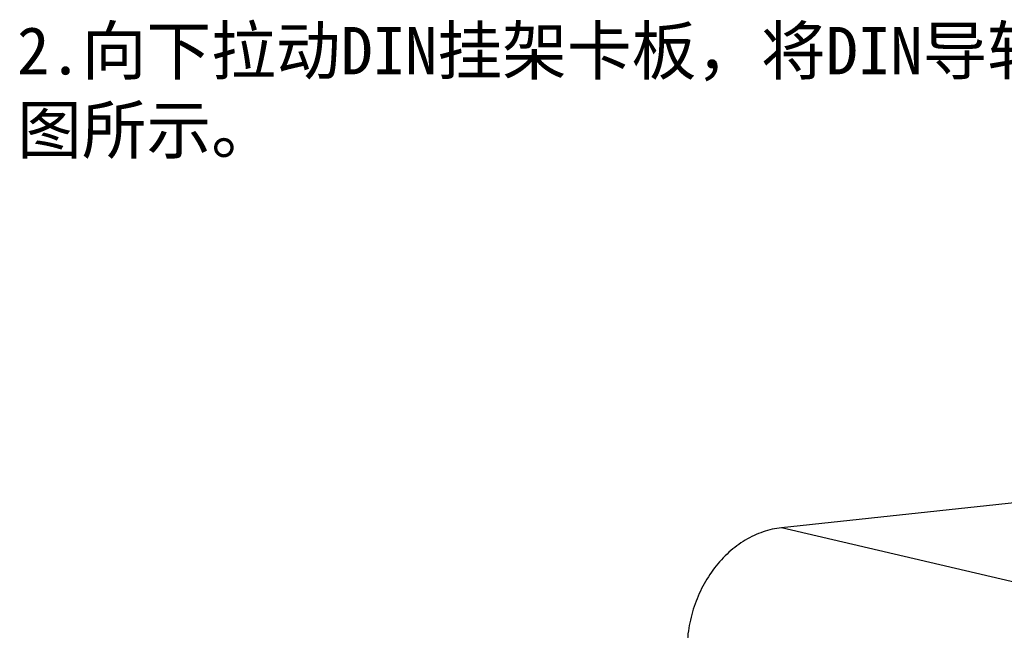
# Model space of a CAD drawing. Header units: millimetres. Extents: x 0 to 2731, y -3524 to -2222.
# Tile 206 of 221: x 2227 to 2331, y -2442 to -2378. Entities that reach past the tile are written whole.
import ezdxf

# ---------------------------------------------------------------- set-up
doc = ezdxf.new("R2010")
doc.units = ezdxf.units.MM
doc.header["$LTSCALE"] = 46.255
doc.layers.add('00_COMPONENTS', color=7, linetype='CONTINUOUS')
doc.layers.add('50_ALL_DETAILS', color=7, linetype='CONTINUOUS')
doc.styles.get("Standard").update_dxf_attribs({"font": 'simfang.ttf'})

msp = doc.modelspace()

# ---------------------------------------------------------------- linework, layer by layer
at = {"layer": '00_COMPONENTS', "color": 7}
msp.add_line((2416.882, -2419.95), (2307.155, -2431.618), dxfattribs=at)
at = {"layer": '00_COMPONENTS', "color": 4}
msp.add_line((2342.342, -2439.872), (2307.155, -2431.618), dxfattribs=at)
at = {"layer": '00_COMPONENTS', "color": 7}
msp.add_open_spline([(2307.155, -2431.618), (2306.826, -2431.653), (2306.168, -2431.762), (2305.197, -2432.037), (2304.246, -2432.423), (2303.005, -2433.084), (2301.549, -2434.172), (2300.039, -2435.816), (2298.803, -2437.75), (2297.885, -2439.899), (2297.319, -2442.182), (2297.191, -2443.749), (2297.192, -2444.529)], degree=3, knots=[0, 0, 0, 0, 0.0558078, 0.1124748, 0.1701411, 0.2289104, 0.3497748, 0.4751118, 0.6041696, 0.7357135, 0.8682065, 1, 1, 1, 1], dxfattribs=at)

# ---------------------------------------------------------------- texts
at = {"layer": '50_ALL_DETAILS', "color": 3, "insert": (2226.606, -2378.895), "char_height": 5, "width": 213.94582, "attachment_point": 1}
msp.add_mtext('2.向下拉动DIN挂架卡板，将DIN导轨卡入挂架组件的导轨卡槽中，如下图所示。', dxfattribs=at)

doc.saveas('drawing.dxf')
